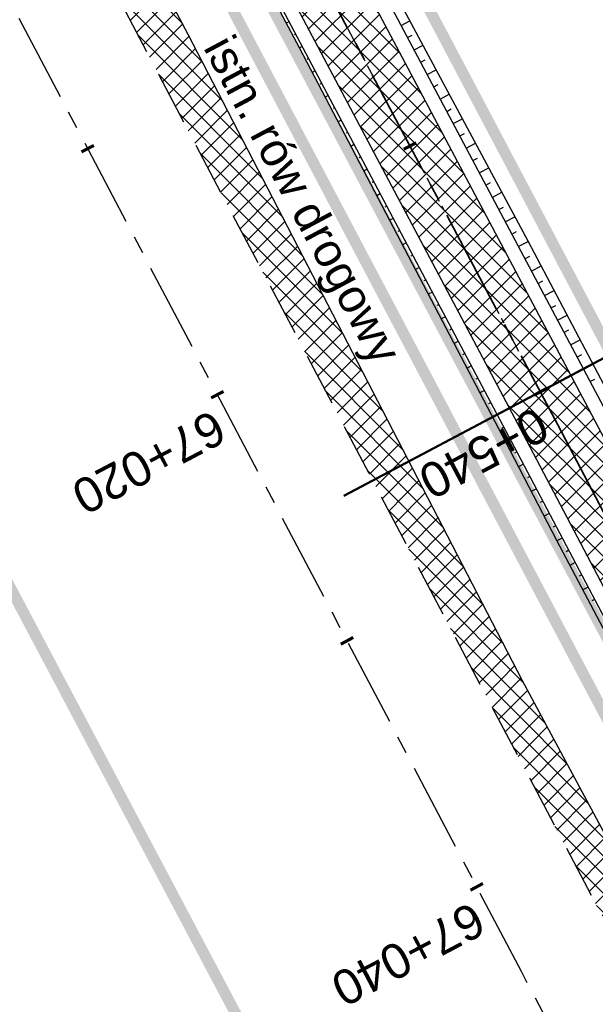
# Model space of a CAD drawing. Header units: metres. Extents: x 7529682 to 7533711, y 5721195 to 5727842.
# Tile 204 of 232: x 7529950 to 7529971, y 5727298 to 5727333. Entities that reach past the tile are written whole.
import ezdxf

# ---------------------------------------------------------------- set-up
doc = ezdxf.new("R2010")
doc.units = ezdxf.units.M
for name, pattern in [('817-dzialki-09-05-04$0$HIDDEN', [0.375, 0.25, -0.125]), ('ACAD_ISO05W100', [33, 24, -3, 0, -3, 0, -3]), ('CENTER', [50.800000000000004, 31.75, -6.35, 6.35, -6.35]), ('CENTER2', [28.575000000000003, 19.05, -3.175, 3.175, -3.175]), ('HIDDEN', [9.524999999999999, 6.35, -3.175])]:
    doc.linetypes.add(name, pattern=pattern)
for name, color, linetype in [('C-DROGI-SYTUACJA', 7, 'Continuous'), ('C-DROGI-SYTUACJA-ETYKIETY', 7, 'Continuous'), ('D-hatch-pobocza', 131, 'Continuous'), ('D-pobocza', 60, 'Continuous'), ('D-rowy', 160, 'Continuous'), ('D-skarpa', 2, 'Continuous'), ('D-skarpa-kreskowanie', 2, 'Continuous')]:
    doc.layers.add(name, color=color, linetype=linetype)
for name, color, linetype, lineweight, true_color in [('D-hatch-ciag-pieszo-rowerowy', 7, 'Continuous', 13, 0xff9f80), ('D-LR-etap-III', 7, '817-dzialki-09-05-04$0$HIDDEN', 50, 0x00008f), ('D-przekroje-pop', 7, 'Continuous', 50, 0x000099)]:
    doc.layers.add(name, color=color, linetype=linetype, lineweight=lineweight, true_color=true_color)
for name, color, linetype, lineweight in [('D-krawędzie', 3, 'Continuous', 30), ('D-obrzeża', 2, 'Continuous', 30), ('D-opisy', 2, 'Continuous', 30), ('D-oś', 10, 'CENTER', 30), ('D-pas-drogowy', 7, 'ACAD_ISO05W100', 50)]:
    doc.layers.add(name, color=color, linetype=linetype, lineweight=lineweight)
doc.layers.add('poprzeczki', color=7, linetype='Continuous', true_color=0x0000c7)
doc.styles.get("Standard").update_dxf_attribs({"font": 'arial.ttf'})
pattern_1 = [(45, (0, 0), (-0.3367596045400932, 0.3367596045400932), []), (135, (0, 0), (-0.3367596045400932, -0.3367596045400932), [])]

# ---------------------------------------------------------------- blocks, each defined once
blk = doc.blocks.new('AeccTickLine')
at = {"color": 0, "linetype": 'ByBlock', "lineweight": -2}
blk.add_line((0, 1), (-3.673819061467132e-16, -1), dxfattribs=at)

msp = doc.modelspace()

# ---------------------------------------------------------------- hatches: boundary and pattern name
at = {"layer": 'D-hatch-ciag-pieszo-rowerowy'}
h = msp.add_hatch(dxfattribs=at)
h.set_pattern_fill('ANSI37', color=256, scale=0.15, style=0)
h.set_pattern_definition(pattern_1)
h.paths.add_polyline_path([(7529994.11508678, 5727270.0391609), (7529996.408954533, 5727271.048217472), (7529995.888253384, 5727272.039619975), (7529987.333471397, 5727287.899702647), (7529970.790697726, 5727319.397850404), (7529945.389643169, 5727367.318233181), (7529919.647431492, 5727417.711194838), (7529903.693489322, 5727447.920977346), (7529879.893539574, 5727492.595202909), (7529862.564623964, 5727525.261605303), (7529859.535583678, 5727525.636840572), (7529877.686080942, 5727491.421690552), (7529901.484939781, 5727446.749512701), (7529917.428826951, 5727416.558769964), (7529943.171910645, 5727366.164101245), (7529968.579597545, 5727318.231206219), (7529985.12658502, 5727286.725035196), (7529993.681375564, 5727270.864936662)])
at = {"layer": 'D-hatch-pobocza'}
h = msp.add_hatch(dxfattribs=at)
h.set_pattern_fill('ANSI37', color=256, scale=0.15, style=0)
h.set_pattern_definition(pattern_1)
h.paths.add_polyline_path([(7529905.34, 5727429.09), (7529892.28, 5727453.58), (7529881.53, 5727473.69), (7529872.269999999, 5727491.4), (7529857.46, 5727519.14), (7529841.38, 5727549.79), (7529827.75, 5727575.78), (7529816.4, 5727596.89), (7529800.429999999, 5727627.4), (7529788.07, 5727650.98), (7529775.849999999, 5727673.83), (7529761.3, 5727701.31), (7529749.889999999, 5727722.83), (7529745.5, 5727731.66), (7529738.971069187, 5727744.084810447), (7529737.464618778, 5727743.315650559), (7529742.212649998, 5727734.301517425), (7529762.326041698, 5727696.273621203), (7529777.784920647, 5727667.006134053), (7529799.321516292, 5727626.300085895), (7529822.193292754, 5727583.155579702), (7529846.923978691, 5727536.347271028), (7529864.751945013, 5727502.662709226), (7529900.458527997, 5727434.964956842), (7529935.352393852, 5727369.308325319), (7529971.475882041, 5727300.786382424), (7529988.360755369, 5727268.841161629), (7529990.28, 5727268.6), (7529990.329092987, 5727268.617154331), (7529981.66, 5727284.96), (7529968.42, 5727309.6), (7529956.4, 5727332.85), (7529943.519999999, 5727357.04), (7529932.32, 5727378.32), (7529916.679999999, 5727408.01)])

# ---------------------------------------------------------------- linework, layer by layer
at = {"layer": 'C-DROGI-SYTUACJA', "color": 10, "linetype": 'CENTER2', "lineweight": 35, "ltscale": 0.2}
msp.add_lwpolyline([(7529714.300950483, 5727795.86512735), (7529735.168602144, 5727756.456040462, 0.0716576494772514), (7529738.528915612, 5727751.847762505), (7529739.732493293, 5727750.61426134, -0.07178523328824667), (7529743.097556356, 5727745.997008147), (7529747.739097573, 5727737.220568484), (7529774.913247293, 5727685.824910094), (7529793.854917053, 5727649.915480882), (7529812.379946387, 5727615.415072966), (7529837.756510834, 5727568.892090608), (7529857.658142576, 5727531.843343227), (7529878.789810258, 5727492.00844673), (7529902.589214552, 5727447.335245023), (7529918.538129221, 5727417.134982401), (7529944.280776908, 5727366.741167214), (7529969.685147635, 5727318.814528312), (7529986.230028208, 5727287.312368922), (7529994.784814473, 5727271.452278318), (7530014.918624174, 5727233.117987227)], format="xyb", dxfattribs=at)
at = {"layer": 'D-krawędzie', "linetype": 'HIDDEN', "ltscale": 0.3}
msp.add_lwpolyline([(7529737.464618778, 5727743.315650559), (7529742.212649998, 5727734.301517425), (7529762.326041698, 5727696.273621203), (7529777.784920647, 5727667.006134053), (7529799.321516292, 5727626.300085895), (7529822.193292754, 5727583.155579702), (7529846.923978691, 5727536.347271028), (7529864.751945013, 5727502.662709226), (7529900.458527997, 5727434.964956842), (7529935.352393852, 5727369.308325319), (7529971.475882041, 5727300.786382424), (7530006.701701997, 5727234.141132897)], dxfattribs=at)
at = {"layer": 'D-LR-etap-III', "ltscale": 10, "flags": 128}
msp.add_lwpolyline([(7531750.474471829, 5723895.103125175, 0.4, 0.4, 0), (7531750.505, 5723895.13, 0.4, 0.4, 0), (7531682.71, 5724022.92, 0.4, 0.4, 0), (7531619.177023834, 5724147.203692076, 0.4, 0.4, 0), (7531592.308960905, 5724198.48863389, 0.4, 0.4, 0), (7531553.263875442, 5724272.918564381, 0.4, 0.4, 0), (7531504.019999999, 5724366.79, 0.4, 0.4, 0), (7531482.09, 5724407.62, 0.4, 0.4, 0), (7531412.350402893, 5724541.182759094, 0.4, 0.4, 0), (7531388.463669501, 5724586.929768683, 0.4, 0.4, 0), (7531345.12, 5724669.94, 0.4, 0.4, 0), (7531127.66, 5725081.67, 0.4, 0.4, 0), (7531059.253139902, 5725211.040795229, 0.4, 0.4, 0), (7531008.007244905, 5725307.953830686, 0.4, 0.4, 0), (7530964.181635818, 5725390.835555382, 0.4, 0.4, 0), (7530914.557354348, 5725484.683561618, 0.4, 0.4, 0), (7530865.243241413, 5725577.493975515, 0.4, 0.4, 0), (7530840.085257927, 5725624.058651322, 0.4, 0.4, 0), (7530802.559525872, 5725694.924584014, 0.4, 0.4, 0), (7530755.54, 5725787.51, 0.4, 0.4, 0), (7530708.717810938, 5725876.303221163, 0.4, 0.4, 0), (7530695.12, 5725902.09, 0.4, 0.4, 0), (7530642.91397006, 5726001.07839487, 0.4, 0.4, 0), (7530634.934723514, 5726016.146615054, 0.4, 0.4, 0), (7530610.820000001, 5726061.929999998, 0.4, 0.4, 0), (7530610.820000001, 5726061.929999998, 0.4, 0.4, 0), (7530607.21, 5726063.51, 0.4, 0.4, 0), (7530597.42, 5726080.68, 0.4, 0.4, 0), (7530591.16, 5726088.44, 0.4, 0.4, 0), (7530581.28, 5726107.21, 0.4, 0.4, 0), (7530571.29, 5726130.56, 0.4, 0.4, 0), (7530549.554994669, 5726171.527317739, 0.4, 0.4, 0), (7530531.014309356, 5726206.473807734, 0.4, 0.4, 0), (7530516.461208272, 5726236.016618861, 0.4, 0.4, 0), (7530500.798929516, 5726266.141265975, 0.4, 0.4, 0), (7530491.349999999, 5726283.94, 0.4, 0.4, 0), (7530482.4, 5726303.41, 0.4, 0.4, 0), (7530482.4, 5726303.41, 0.4, 0.4, 0), (7530450.41, 5726357.28, 0.4, 0.4, 0), (7530397.759396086, 5726458.499907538, 0.4, 0.4, 0), (7530334.707815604, 5726583.664702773, 0.4, 0.4, 0), (7530303.939274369, 5726645.167943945, 0.4, 0.4, 0), (7530300.509779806, 5726651.777515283, 0.4, 0.4, 0), (7530289.213532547, 5726671.966724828, 0.4, 0.4, 0), (7530281.54, 5726685.57, 0.4, 0.4, 0), (7530261.37085633, 5726724.163374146, 0.4, 0.4, 0), (7530254.03, 5726738.21, 0.4, 0.4, 0), (7530197.219999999, 5726845.06, 0.4, 0.4, 0), (7530194.71, 5726849.15, 0.4, 0.4, 0), (7530195.92, 5726850.75, 0.4, 0.4, 0), (7530170.546669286, 5726892.961489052, 0.4, 0.4, 0), (7530143.174718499, 5726945.065838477, 0.4, 0.4, 0), (7530105.059999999, 5727018.32, 0.4, 0.4, 0), (7530100.059999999, 5727027.16, 0.4, 0.4, 0), (7530062.318670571, 5727099.625398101, 0.4, 0.4, 0), (7530015.378537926, 5727189.420463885, 0.4, 0.4, 0), (7529983.207960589, 5727250.206596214, 0.4, 0.4, 0), (7529953.284293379, 5727306.74720398, 0.4, 0.4, 0), (7529900.67053443, 5727406.15903814, 0.4, 0.4, 0), (7529890.630239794, 5727425.131178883, 0.4, 0.4, 0), (7529875.155383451, 5727454.426350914, 0.4, 0.4, 0), (7529857.560096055, 5727487.787346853, 0.4, 0.4, 0), (7529835.194401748, 5727530.19312405, 0.4, 0.4, 0), (7529811.740544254, 5727574.662079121, 0.4, 0.4, 0), (7529792.101859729, 5727611.922638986, 0.4, 0.4, 0), (7529768.066117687, 5727657.469613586, 0.4, 0.4, 0), (7529755.210566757, 5727682.131373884, 0.4, 0.4, 0), (7529753.309999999, 5727681.13, 0.4, 0.4, 0), (7529739.21, 5727707.77, 0.4, 0.4, 0), (7529735.394745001, 5727711.251990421, 0.4, 0.4, 0), (7529725.42, 5727730.2, 0.4, 0.4, 0), (7529723.55, 5727729.88, 0.4, 0.4, 0), (7529695.566668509, 5727782.932080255, 0.4, 0.4, 0), (7529717.67971874, 5727794.024357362, 0.4, 0.4, 0), (7529736.274870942, 5727758.647400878, 0.4, 0.4, 0), (7529736.274870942, 5727758.647400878, 0.4, 0.4, 0), (7529744.511003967, 5727750.406106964, 0.4, 0.4, 0), (7529744.511003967, 5727750.406106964, 0.4, 0.4, 0), (7529750.282568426, 5727738.549848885, 0.4, 0.4, 0), (7529777.108510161, 5727687.569424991, 0.4, 0.4, 0), (7529796.51537536, 5727651.329932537, 0.4, 0.4, 0), (7529814.937945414, 5727616.793170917, 0.4, 0.4, 0), (7529839.006722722, 5727572.303976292, 0.4, 0.4, 0), (7529860.617626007, 5727532.509108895, 0.4, 0.4, 0), (7529882.348967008, 5727491.504261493, 0.4, 0.4, 0), (7529904.865139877, 5727449.096370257, 0.4, 0.4, 0), (7529920.747384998, 5727418.884773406, 0.4, 0.4, 0), (7529946.676504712, 5727368.547487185, 0.4, 0.4, 0), (7529972.024701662, 5727320.573310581, 0.4, 0.4, 0), (7529987.740014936, 5727290.153392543, 0.4, 0.4, 0), (7529996.497385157, 5727273.661630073, 0.4, 0.4, 0), (7530017.541471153, 5727234.202689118, 0.4, 0.4, 0), (7530033.053657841, 5727204.864166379, 0.4, 0.4, 0), (7530051.622983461, 5727170.222745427, 0.4, 0.4, 0), (7530069.276612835, 5727137.015751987, 0.4, 0.4, 0), (7530089.385386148, 5727097.533639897, 0.4, 0.4, 0), (7530109.712512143, 5727060.746615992, 0.4, 0.4, 0), (7530136.769722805, 5727011.640131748, 0.4, 0.4, 0), (7530162.446686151, 5726962.743777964, 0.4, 0.4, 0), (7530187.674104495, 5726916.992101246, 0.4, 0.4, 0), (7530207.820739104, 5726879.335323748, 0.4, 0.4, 0), (7530230.625609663, 5726834.518686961, 0.4, 0.4, 0), (7530262.288093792, 5726776.61832811, 0.4, 0.4, 0), (7530277.509672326, 5726760.213143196, 0.4, 0.4, 0), (7530286.036865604, 5726744.106684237, 0.4, 0.4, 0), (7530288.097472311, 5726735.884066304, 0.4, 0.4, 0), (7530290.393870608, 5726725.046963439, 0.4, 0.4, 0), (7530296.17664807, 5726713.582980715, 0.4, 0.4, 0), (7530302.726195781, 5726701.18226779, 0.4, 0.4, 0), (7530325.685047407, 5726657.466383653, 0.4, 0.4, 0), (7530343.243978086, 5726623.648592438, 0.4, 0.4, 0), (7530360.229820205, 5726591.746871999, 0.4, 0.4, 0), (7530383.20855044, 5726548.059469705, 0.4, 0.4, 0), (7530406.017875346, 5726503.605514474, 0.4, 0.4, 0), (7530427.464919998, 5726462.620289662, 0.4, 0.4, 0), (7530447.9278544, 5726424.388014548, 0.4, 0.4, 0), (7530471.126878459, 5726379.920667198, 0.4, 0.4, 0), (7530490.501003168, 5726343.033350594, 0.4, 0.4, 0), (7530509.499458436, 5726306.733076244, 0.4, 0.4, 0), (7530529.890269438, 5726267.244072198, 0.4, 0.4, 0), (7530543.852446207, 5726238.990319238, 0.4, 0.4, 0), (7530554.808897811, 5726218.943990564, 0.4, 0.4, 0), (7530559.027108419, 5726212.223286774, 0.4, 0.4, 0), (7530563.060988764, 5726206.409670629, 0.4, 0.4, 0), (7530566.93354971, 5726200.463543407, 0.4, 0.4, 0), (7530569.771022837, 5726194.901501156, 0.4, 0.4, 0), (7530571.47319415, 5726191.282350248, 0.4, 0.4, 0), (7530572.839142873, 5726188.024533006, 0.4, 0.4, 0), (7530575.295071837, 5726182.034664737, 0.4, 0.4, 0), (7530579.736851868, 5726173.306070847, 0.4, 0.4, 0), (7530583.3, 5726167.41, 0.4, 0.4, 0), (7530593.4, 5726163.33, 0.4, 0.4, 0), (7530598.618375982, 5726155.264489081, 0.4, 0.4, 0), (7530608.258304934, 5726140.497132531, 0.4, 0.4, 0), (7530603.269999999, 5726136.83, 0.4, 0.4, 0), (7530606.53, 5726131.84, 0.4, 0.4, 0), (7530604.239057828, 5726124.21679044, 0.4, 0.4, 0), (7530605.847136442, 5726121.630127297, 0.4, 0.4, 0), (7530608.971611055, 5726116.164124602, 0.4, 0.4, 0), (7530618.114293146, 5726097.791111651, 0.4, 0.4, 0), (7530651.213125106, 5726034.959524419, 0.4, 0.4, 0), (7530670.243741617, 5725998.61095082, 0.4, 0.4, 0), (7530698.075474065, 5725945.952624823, 0.4, 0.4, 0), (7530716.505955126, 5725911.3051464, 0.4, 0.4, 0), (7530735.223454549, 5725875.667401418, 0.4, 0.4, 0), (7530752.504235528, 5725842.154920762, 0.4, 0.4, 0), (7530778.310652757, 5725793.501254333, 0.4, 0.4, 0), (7530797.499961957, 5725756.381811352, 0.4, 0.4, 0), (7530812.518974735, 5725728.28874362, 0.4, 0.4, 0), (7530820.039295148, 5725713.160404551, 0.4, 0.4, 0), (7530822.422446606, 5725710.193574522, 0.4, 0.4, 0), (7530833.154893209, 5725688.800634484, 0.4, 0.4, 0), (7530849.629354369, 5725656.158601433, 0.4, 0.4, 0), (7530867.98290276, 5725621.963939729, 0.4, 0.4, 0), (7530872.629809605, 5725612.88760475, 0.4, 0.4, 0), (7530880.354488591, 5725597.594500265, 0.4, 0.4, 0), (7530883.839446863, 5725593.389159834, 0.4, 0.4, 0), (7530891.782113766, 5725587.763349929, 0.4, 0.4, 0), (7530895.038670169, 5725584.280746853, 0.4, 0.4, 0), (7530897.033644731, 5725580.941110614, 0.4, 0.4, 0), (7530900.951646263, 5725579.945856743, 0.4, 0.4, 0), (7530904.80970798, 5725571.977328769, 0.4, 0.4, 0), (7530903.682362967, 5725568.566434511, 0.4, 0.4, 0), (7530908.900614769, 5725558.844845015, 0.4, 0.4, 0), (7530910.252030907, 5725545.671606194, 0.4, 0.4, 0), (7530912.872986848, 5725538.645543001, 0.4, 0.4, 0), (7530945.278171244, 5725478.464284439, 0.4, 0.4, 0), (7530959.692318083, 5725450.24628822, 0.4, 0.4, 0), (7531002.82670893, 5725368.192370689, 0.4, 0.4, 0), (7531044.703532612, 5725290.314293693, 0.4, 0.4, 0), (7531064.098839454, 5725253.212562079, 0.4, 0.4, 0), (7531083.010253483, 5725216.677517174, 0.4, 0.4, 0), (7531113.013137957, 5725158.465613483, 0.4, 0.4, 0), (7531137.364304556, 5725113.07076138, 0.4, 0.4, 0), (7531150.830830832, 5725086.711759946, 0.4, 0.4, 0), (7531159.745663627, 5725076.640848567, 0.4, 0.4, 0), (7531166.309999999, 5725074.58, 0.4, 0.4, 0), (7531172.29, 5725062.58, 0.4, 0.4, 0), (7531170.589828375, 5725055.605912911, 0.4, 0.4, 0), (7531173.732823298, 5725044.080706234, 0.4, 0.4, 0), (7531215.342008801, 5724964.859648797, 0.4, 0.4, 0), (7531238.054496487, 5724921.684649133, 0.4, 0.4, 0), (7531262.389821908, 5724875.282876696, 0.4, 0.4, 0), (7531295.587160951, 5724811.265731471, 0.4, 0.4, 0), (7531348.487908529, 5724712.362812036, 0.4, 0.4, 0), (7531363.740817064, 5724682.68394264, 0.4, 0.4, 0), (7531366.986905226, 5724675.865317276, 0.4, 0.4, 0), (7531382.541261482, 5724646.110625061, 0.4, 0.4, 0), (7531401.299165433, 5724610.874551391, 0.4, 0.4, 0), (7531428.964837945, 5724558.862274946, 0.4, 0.4, 0), (7531449.111202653, 5724520.397801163, 0.4, 0.4, 0), (7531477.292992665, 5724465.831467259, 0.4, 0.4, 0), (7531500.996290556, 5724421.112506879, 0.4, 0.4, 0), (7531512.121834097, 5724400.549045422, 0.4, 0.4, 0), (7531513.78163794, 5724396.757451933, 0.4, 0.4, 0), (7531526.32, 5724379.39, 0.4, 0.4, 0), (7531566.783642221, 5724302.73628205, 0.4, 0.4, 0), (7531578.579156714, 5724282.774819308, 0.4, 0.4, 0), (7531584.232619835, 5724273.111246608, 0.4, 0.4, 0), (7531590.109283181, 5724263.508189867, 0.4, 0.4, 0), (7531593.027899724, 5724258.771479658, 0.4, 0.4, 0), (7531595.711841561, 5724254.226824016, 0.4, 0.4, 0), (7531601.659976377, 5724243.898197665, 0.4, 0.4, 0), (7531606.097733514, 5724235.986407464, 0.4, 0.4, 0), (7531609.382207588, 5724230.799061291, 0.4, 0.4, 0), (7531611.580260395, 5724227.671180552, 0.4, 0.4, 0), (7531612.707802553, 5724225.86410867, 0.4, 0.4, 0), (7531618.665224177, 5724214.480919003, 0.4, 0.4, 0), (7531619.885522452, 5724212.333950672, 0.4, 0.4, 0), (7531620.931818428, 5724210.787064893, 0.4, 0.4, 0), (7531623.518605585, 5724207.111542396, 0.4, 0.4, 0), (7531626.143926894, 5724203.61306897, 0.4, 0.4, 0), (7531632.022984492, 5724196.485954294, 0.4, 0.4, 0), (7531653.949089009, 5724152.617641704, 0.4, 0.4, 0), (7531656.750690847, 5724143.103797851, 0.4, 0.4, 0), (7531659.61440691, 5724133.254504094, 0.4, 0.4, 0), (7531661.627147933, 5724128.646047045, 0.4, 0.4, 0.01093811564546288), (7531674.314987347, 5724101.43546424, 0.4, 0.4, 0), (7531685.137626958, 5724081.408252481, 0.4, 0.4, 0), (7531692.159945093, 5724066.277333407, 0.4, 0.4, 0), (7531699.662164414, 5724051.388120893, 0.4, 0.4, 0), (7531704.480624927, 5724040.808561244, 0.4, 0.4, 0), (7531704.480624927, 5724040.808561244, 0.4, 0.4, 0), (7531704.401251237, 5724037.368913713, 0.4, 0.4, 0), (7531720.383609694, 5724003.441317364, 0.4, 0.4, 0), (7531728.79890528, 5723986.206298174, 0.4, 0.4, 0), (7531733.237926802, 5723977.192631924, 0.4, 0.4, 0), (7531736.750027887, 5723969.505210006, 0.4, 0.4, 0), (7531737.336143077, 5723968.518916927, 0.4, 0.4, 0), (7531738.285051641, 5723967.699360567, 0.4, 0.4, 0), (7531742.180915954, 5723962.346428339, 0.4, 0.4, 0), (7531744.286141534, 5723958.615526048, 0.4, 0.4, 0), (7531755.393260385, 5723944.192617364, 0.4, 0.4, 0), (7531758.69, 5723936.76, 0.4, 0.4, 0), (7531780.08, 5723929.25, 0.4, 0.4, 0), (7531792.611989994, 5723906.337708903, 0.4, 0.4, 0), (7531792.611989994, 5723906.337708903, 0.4, 0.4, 0), (7531756.962094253, 5723883.055323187, 0.4, 0.4, 0), (7531750.46, 5723895.130000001, 0.4, 0.4, 0), (7531750.46, 5723895.130000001, 0, 0, 0)], format="xyseb", dxfattribs=at)
at = {"layer": 'D-obrzeża'}
for points in [[(7529996.407793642, 5727271.050427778), (7529995.888253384, 5727272.039619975), (7529987.333471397, 5727287.899702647), (7529970.790697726, 5727319.397850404), (7529945.389643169, 5727367.318233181), (7529919.647431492, 5727417.711194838), (7529903.693489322, 5727447.920977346), (7529879.893539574, 5727492.595202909), (7529858.760863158, 5727532.432000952), (7529838.855794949, 5727569.487145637), (7529813.479282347, 5727616.010032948), (7529794.958380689, 5727650.502753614), (7529776.018862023, 5727686.408104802), (7529748.844146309, 5727737.804834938), (7529744.118204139, 5727746.740863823, 0.071785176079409), (7529740.753143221, 5727751.358112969), (7529739.549339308, 5727752.591845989, -0.07165764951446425), (7529736.189025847, 5727757.200123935), (7529717.234917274, 5727792.995436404)], [(7530013.813315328, 5727232.534205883), (7529993.681375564, 5727270.864936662), (7529985.12658502, 5727286.725035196), (7529968.579597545, 5727318.231206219), (7529943.171910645, 5727366.164101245), (7529917.428826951, 5727416.558769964), (7529901.484939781, 5727446.749512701), (7529877.686080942, 5727491.421690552), (7529856.555421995, 5727531.254685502), (7529836.65722672, 5727568.297035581), (7529811.280610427, 5727614.820112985), (7529792.751453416, 5727649.32820815), (7529773.807632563, 5727685.241715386), (7529746.632590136, 5727736.639065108), (7529746.632590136, 5727736.639065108), (7529742.076904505, 5727745.253160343, 0.07178517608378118), (7529738.711843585, 5727749.870409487), (7529737.508491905, 5727751.103679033, -0.07165764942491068), (7529734.14817845, 5727755.711956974), (7529715.008102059, 5727791.858474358)]]:
    msp.add_lwpolyline(points, format="xyb", dxfattribs=at)
at = {"layer": 'D-oś', "ltscale": 0.1}
msp.add_lwpolyline([(7530003.607351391, 5727232.505591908), (7529968.380651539, 5727299.152506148), (7529932.259012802, 5727367.670940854), (7529897.365313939, 5727433.327258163), (7529861.65733063, 5727501.027665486), (7529843.82935013, 5727534.712256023), (7529819.099801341, 5727581.518412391), (7529796.227829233, 5727624.663290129), (7529774.690104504, 5727665.371474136), (7529759.232144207, 5727694.637223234), (7529739.11997146, 5727732.662816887), (7529700.238234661, 5727806.043346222)], dxfattribs=at)
at = {"layer": 'D-oś', "ltscale": 0.03}
msp.add_lwpolyline([(7529714.300950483, 5727795.86512735), (7529735.168602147, 5727756.456040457, 0.07165764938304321), (7529738.5289156, 5727751.847762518), (7529739.732493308, 5727750.614261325, -0.07178523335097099), (7529743.097556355, 5727745.99700815), (7529747.739097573, 5727737.220568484), (7529774.913247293, 5727685.824910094), (7529793.854917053, 5727649.915480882), (7529812.379946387, 5727615.415072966), (7529837.756510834, 5727568.892090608), (7529857.658142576, 5727531.843343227), (7529878.789810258, 5727492.00844673), (7529902.589214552, 5727447.335245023), (7529918.538129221, 5727417.134982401), (7529944.280776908, 5727366.741167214), (7529969.685147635, 5727318.814528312), (7529986.230028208, 5727287.312368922), (7529994.784814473, 5727271.452278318), (7530014.918624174, 5727233.117987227)], format="xyb", dxfattribs=at)
at = {"layer": 'D-pas-drogowy', "ltscale": 0.2, "flags": 128}
msp.add_lwpolyline([(7531633.018560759, 5724182.834272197, 0.4, 0.4, 0), (7531617.558899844, 5724211.608162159, 0.4, 0.4, 0), (7531566.783642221, 5724302.73628205, 0.4, 0.4, 0), (7531538.419082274, 5724356.469679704, 0.4, 0.4, 0), (7531526.32, 5724379.39, 0.4, 0.4, 0), (7531516.102085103, 5724393.607319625, 0.4, 0.4, 0.001485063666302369), (7531513.78037409, 5724396.837773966, 0.4, 0.4, 0), (7531501.87, 5724413.41, 0.4, 0.4, 0), (7531474.926107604, 5724464.507896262, 0.4, 0.4, 0), (7531446.200436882, 5724518.992313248, 0.4, 0.4, 0), (7531424.962185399, 5724559.262257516, 0.4, 0.4, 0), (7531398.444460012, 5724609.565801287, 0.4, 0.4, 0), (7531379.647455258, 5724645.216004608, 0.4, 0.4, 0), (7531365.23, 5724672.56, 0.4, 0.4, 0), (7531341.305752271, 5724717.915356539, 0.4, 0.4, 0), (7531312.899996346, 5724771.788898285, 0.4, 0.4, 0), (7531292.590923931, 5724810.306502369, 0.4, 0.4, 0), (7531259.391619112, 5724873.271351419, 0.4, 0.4, 0), (7531233.740401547, 5724921.922582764, 0.4, 0.4, 0), (7531203.072738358, 5724980.092044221, 0.4, 0.4, 0), (7531173.471398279, 5725036.225177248, 0.4, 0.4, 0), (7531168.269999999, 5725046.09, 0.4, 0.4, 0), (7531172.29, 5725062.58, 0.4, 0.4, 0), (7531166.309999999, 5725074.58, 0.4, 0.4, 0), (7531150.32, 5725079.6, 0.4, 0.4, 0), (7531141.5, 5725096.43, 0.4, 0.4, 0), (7531109.311735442, 5725157.814415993, 0.4, 0.4, 0), (7531086.641300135, 5725201.047918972, 0.4, 0.4, 0), (7531059.198258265, 5725253.383662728, 0.4, 0.4, 0), (7531028.206828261, 5725312.48946212, 0.4, 0.4, 0), (7530999.104694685, 5725367.990143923, 0.4, 0.4, 0), (7530956.247527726, 5725449.724815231, 0.4, 0.4, 0), (7530924.397774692, 5725510.463768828, 0.4, 0.4, 0), (7530897.509999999, 5725561.74, 0.4, 0.4, 0), (7530894.46, 5725566.14, 0.4, 0.4, 0), (7530892.16, 5725570.49, 0.4, 0.4, 0), (7530869.362688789, 5725613.307018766, 0.4, 0.4, 0), (7530861.693971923, 5725627.704613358, 0.4, 0.4, 0), (7530852.74, 5725644.52, 0.4, 0.4, 0), (7530831.509999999, 5725684.2, 0.4, 0.4, 0), (7530811.13, 5725722.52, 0.4, 0.4, 0), (7530792.3476413, 5725757.940652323, 0.4, 0.4, 0), (7530768.03, 5725803.8, 0.4, 0.4, 0), (7530748.768542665, 5725840.178507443, 0.4, 0.4, 0), (7530727.7, 5725879.97, 0.4, 0.4, 0), (7530712.0981582, 5725909.54523909, 0.4, 0.4, 0), (7530693.644105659, 5725944.645156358, 0.4, 0.4, 0), (7530665.702224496, 5725997.538976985, 0.4, 0.4, 0), (7530641.759999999, 5726042.88, 0.4, 0.4, 0), (7530616.5, 5726091.48, 0.4, 0.4, 0), (7530604.628439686, 5726114.319880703, 0.4, 0.4, -0.007762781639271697), (7530602.5, 5726118.43, 0.4, 0.4, 0), (7530603.992037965, 5726123.394821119, 0.4, 0.4, 0), (7530606.53, 5726131.84, 0.4, 0.4, 0), (7530603.269999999, 5726136.83, 0.4, 0.4, 0), (7530593.775620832, 5726151.368713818, 0.4, 0.4, 0), (7530590.202637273, 5726156.84001263, 0.4, 0.4, 0), (7530583.3, 5726167.41, 0.4, 0.4, 0), (7530580.578343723, 5726170.427567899, 0.4, 0.4, 0), (7530575.849999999, 5726175.67, 0.4, 0.4, 0), (7530569.009999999, 5726186.66, 0.4, 0.4, 0), (7530562.555322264, 5726199.189409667, 0.4, 0.4, 0), (7530555.67, 5726211.39, 0.4, 0.4, 0), (7530548.29, 5726224.23, 0.4, 0.4, 0), (7530540.58, 5726237.71, 0.4, 0.4, 0), (7530532.679999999, 5726252.65, 0.4, 0.4, 0), (7530524.059999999, 5726269.35, 0.4, 0.4, 0), (7530502.82, 5726309.91, 0.4, 0.4, 0), (7530488.83, 5726336.63, 0.4, 0.4, 0), (7530466.03, 5726380.16, 0.4, 0.4, 0), (7530438.469999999, 5726432.77, 0.4, 0.4, 0), (7530424.53, 5726459.09, 0.4, 0.4, 0), (7530401.63, 5726502.97, 0.4, 0.4, 0), (7530383.38, 5726538.06, 0.4, 0.4, 0), (7530353.969999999, 5726593.52, 0.4, 0.4, 0), (7530338.469999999, 5726622.74, 0.4, 0.4, 0), (7530322.009999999, 5726653.88, 0.4, 0.4, 0), (7530297.54, 5726700.33, 0.4, 0.4, 0), (7530287.38, 5726719.6, 0.4, 0.4, 0), (7530285.94993921, 5726722.315508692, 0.4, 0.4, 0), (7530280.259999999, 5726733.12, 0.4, 0.4, 0), (7530266.73, 5726758.74, 0.4, 0.4, 0), (7530260.42, 5726770.47, 0.4, 0.4, 0), (7530253.25, 5726783.82, 0.4, 0.4, 0), (7530244.95, 5726799.33, 0.4, 0.4, 0), (7530239.389999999, 5726808.49, 0.4, 0.4, 0), (7530238.29, 5726807.9, 0.4, 0.4, 0), (7530218.11, 5726850.67, 0.4, 0.4, 0), (7530175.906646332, 5726928.168028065, 0.4, 0.4, 0), (7530096.679999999, 5727076.15, 0.4, 0.4, 0), (7530094.679999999, 5727079.89, 0.4, 0.4, 0), (7530064.59693469, 5727135.522637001, 0.4, 0.4, 0), (7530046.730970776, 5727168.8921561, 0.4, 0.4, 0), (7530025.803045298, 5727208.461374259, 0.4, 0.4, 0), (7530012.846501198, 5727232.979315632, 0.4, 0.4, 0), (7529994.15, 5727268.45, 0.4, 0.4, 0), (7529981.670868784, 5727291.93018666, 0.4, 0.4, 0), (7529949.889999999, 5727351.73, 0.4, 0.4, 0), (7529924.75, 5727399.03, 0.4, 0.4, 0), (7529915.515824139, 5727417.099754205, 0.4, 0.4, 0), (7529885.83, 5727475.19, 0.4, 0.4, 0), (7529862.559999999, 5727519.97, 0.4, 0.4, 0), (7529852.984923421, 5727538.191086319, 0.4, 0.4, 0), (7529836.513084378, 5727569.51130111, 0.4, 0.4, 0), (7529815.36890814, 5727609.140983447, 0.4, 0.4, 0), (7529792.795203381, 5727651.247499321, 0.4, 0.4, 0), (7529774.199114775, 5727685.858348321, 0.4, 0.4, 0), (7529746.966026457, 5727736.059440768, 0.4, 0.4, 0), (7529733.92, 5727757.62, 0.4, 0.4, 0), (7529708.607472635, 5727806.388536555, 0.4, 0.4, 0), (7529688.491967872, 5727796.344621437, 0.4, 0.4, 0), (7529723.55, 5727729.88, 0.4, 0.4, 0), (7529725.42, 5727730.2, 0.4, 0.4, 0), (7529735.38, 5727711.28, 0.4, 0.4, 0), (7529739.21, 5727707.77, 0.4, 0.4, 0), (7529753.309999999, 5727681.13, 0.4, 0.4, 0), (7529755.178396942, 5727682.114424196, 0.4, 0.4, 0), (7529792.101859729, 5727611.922638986, 0.4, 0.4, 0), (7529811.740544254, 5727574.662079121, 0.4, 0.4, 0), (7529835.194401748, 5727530.19312405, 0.4, 0.4, 0), (7529857.560096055, 5727487.787346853, 0.4, 0.4, 0), (7529875.155383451, 5727454.426350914, 0.4, 0.4, 0), (7529890.630239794, 5727425.131178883, 0.4, 0.4, 0), (7529900.67053443, 5727406.15903814, 0.4, 0.4, 0), (7529953.284293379, 5727306.74720398, 0.4, 0.4, 0), (7529983.207960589, 5727250.206596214, 0.4, 0.4, 0), (7530015.378537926, 5727189.420463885, 0.4, 0.4, 0), (7530062.318670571, 5727099.625398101, 0.4, 0.4, 0), (7530100.059999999, 5727027.16, 0.4, 0.4, 0), (7530105.059999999, 5727018.32, 0.4, 0.4, 0), (7530143.174718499, 5726945.065838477, 0.4, 0.4, 0), (7530170.546669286, 5726892.961489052, 0.4, 0.4, 0), (7530195.92, 5726850.75, 0.4, 0.4, 0), (7530194.71, 5726849.15, 0.4, 0.4, 0), (7530197.219999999, 5726845.06, 0.4, 0.4, 0), (7530254.03, 5726738.21, 0.4, 0.4, 0), (7530261.37085633, 5726724.163374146, 0.4, 0.4, 0), (7530281.54, 5726685.57, 0.4, 0.4, 0), (7530289.213532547, 5726671.966724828, 0.4, 0.4, 0), (7530300.509779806, 5726651.777515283, 0.4, 0.4, 0), (7530303.939274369, 5726645.167943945, 0.4, 0.4, 0), (7530334.707815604, 5726583.664702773, 0.4, 0.4, 0), (7530397.759396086, 5726458.499907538, 0.4, 0.4, 0), (7530450.41, 5726357.28, 0.4, 0.4, 0), (7530482.4, 5726303.41, 0.4, 0.4, 0), (7530483.687990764, 5726301.003383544, 0.4, 0.4, 0), (7530491.349999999, 5726283.94, 0.4, 0.4, 0), (7530512.67, 5726243.78, 0.4, 0.4, 0), (7530529.429999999, 5726209.46, 0.4, 0.4, 0), (7530571.29, 5726130.56, 0.4, 0.4, 0), (7530581.28, 5726107.21, 0.4, 0.4, 0), (7530591.16, 5726088.44, 0.4, 0.4, 0), (7530597.42, 5726080.68, 0.4, 0.4, 0), (7530607.21, 5726063.51, 0.4, 0.4, 0), (7530610.820000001, 5726061.929999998, 0.4, 0.4, 0), (7530634.934723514, 5726016.146615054, 0.4, 0.4, 0), (7530642.91397006, 5726001.07839487, 0.4, 0.4, 0), (7530695.12, 5725902.09, 0.4, 0.4, 0), (7530708.717810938, 5725876.303221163, 0.4, 0.4, 0), (7530755.54, 5725787.51, 0.4, 0.4, 0), (7530802.559525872, 5725694.924584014, 0.4, 0.4, 0), (7530840.085257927, 5725624.058651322, 0.4, 0.4, 0), (7530865.243241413, 5725577.493975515, 0.4, 0.4, 0), (7530914.557354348, 5725484.683561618, 0.4, 0.4, 0), (7530964.181635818, 5725390.835555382, 0.4, 0.4, 0), (7531008.007244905, 5725307.953830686, 0.4, 0.4, 0), (7531059.253139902, 5725211.040795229, 0.4, 0.4, 0), (7531127.66, 5725081.67, 0.4, 0.4, 0), (7531345.12, 5724669.94, 0.4, 0.4, 0), (7531388.463669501, 5724586.929768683, 0.4, 0.4, 0), (7531412.350402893, 5724541.182759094, 0.4, 0.4, 0), (7531482.09, 5724407.62, 0.4, 0.4, 0), (7531504.019999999, 5724366.79, 0.4, 0.4, 0), (7531519.374444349, 5724337.520497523, 0.4, 0.4, 0), (7531563.748815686, 5724252.931583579, 0.4, 0.4, 0), (7531602.175111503, 5724179.681224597, 0.4, 0.4, 0), (7531619.177023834, 5724147.203692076, 0.4, 0.4, 0), (7531625.038493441, 5724135.63500206, 0.4, 0.4, 0), (7531656.796442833, 5724073.31633882, 0.4, 0.4, 0), (7531675.12, 5724037.36, 0.4, 0.4, 0), (7531682.71, 5724022.92, 0.4, 0.4, 0), (7531705.565196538, 5723979.810545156, 0.4, 0.4, 0), (7531736.605941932, 5723921.261514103, 0.4, 0.4, 0), (7531750.46, 5723895.130000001, 0.4, 0.4, 0), (7531740.769999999, 5723886.56, 0.4, 0.4, 0), (7531732.86, 5723885, 0.4, 0.4, 0), (7531722.179999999, 5723887.77, 0.4, 0.4, 0), (7531729.87, 5723862.17, 0.4, 0.4, 0), (7531742.92, 5723861.93, 0.4, 0.4, 0), (7531763.71, 5723859.52, 0.4, 0.4, 0), (7531768.42, 5723854.12, 0.4, 0.4, 0), (7531787.42, 5723817.97, 0.4, 0.4, 0), (7531795.57, 5723809.82, 0.4, 0.4, 0), (7531816.346897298, 5723819.850397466, 0.4, 0.4, 0), (7531816.346897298, 5723819.850397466, 0.4, 0.4, 0), (7531805.059999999, 5723843.23, 0.4, 0.4, 0), (7531803.61, 5723886.23, 0.4, 0.4, 0), (7531803.61, 5723886.23, 0.4, 0.4, 0), (7531780.08, 5723929.25, 0.4, 0.4, 0), (7531758.69, 5723936.76, 0.4, 0.4, 0), (7531749.3590272, 5723946.412126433, 0.4, 0.4, 0), (7531742.71, 5723953.29, 0.4, 0.4, 0), (7531735.177368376, 5723967.877529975, 0.4, 0.4, 0), (7531722.37, 5723992.68, 0.4, 0.4, 0), (7531705.041669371, 5724030.885563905, 0.4, 0.4, 0), (7531699.469999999, 5724043.17, 0.4, 0.4, 0), (7531692.69, 5724058.11, 0.4, 0.4, 0), (7531679.672010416, 5724084.016803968, 0.4, 0.4, 0), (7531674.55, 5724094.21, 0.4, 0.4, 0), (7531666.633166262, 5724114.002855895, 0.4, 0.4, 0), (7531649, 5724153.82, 0.4, 0.4, 0), (7531641.49, 5724149.34, 0.4, 0.4, 0), (7531626.04, 5724179.34, 0.4, 0.4, 0), (7531633.03, 5724182.84, 0, 0, 0)], format="xyseb", dxfattribs=at)
at = {"layer": 'D-pobocza'}
for points in [[(7529719.961875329, 5727788.913979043), (7529736.630901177, 5727757.434102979, 0.07165764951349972), (7529739.907206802, 5727752.941031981), (7529741.111010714, 5727751.707298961, -0.07178517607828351), (7529744.560198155, 5727746.974618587), (7529749.286140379, 5727738.0385896), (7529776.460881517, 5727686.641811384), (7529795.399766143, 5727650.737662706), (7529813.919016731, 5727616.24801694), (7529839.295508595, 5727569.725167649), (7529859.20195139, 5727532.667464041), (7529880.3350313, 5727492.82990538), (7529904.135199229, 5727448.155270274), (7529920.0911524, 5727417.941679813), (7529945.833189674, 5727367.549059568), (7529971.232917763, 5727319.631179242), (7529987.774848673, 5727288.134636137), (7529996.329628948, 5727272.274556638), (7529996.866410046, 5727271.252538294)], [(7529718.045442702, 5727785.053908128), (7529733.70630312, 5727755.477977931, 0.07165764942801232), (7529737.150624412, 5727750.754493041), (7529738.35397609, 5727749.521223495, -0.07178517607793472), (7529741.634910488, 5727745.019405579), (7529746.19059612, 5727736.405310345), (7529773.365613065, 5727685.00800881), (7529792.310067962, 5727649.093299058), (7529810.840876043, 5727614.582128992), (7529836.217513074, 5727568.059013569), (7529856.114333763, 5727531.019222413), (7529877.244589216, 5727491.18698808), (7529901.043229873, 5727446.515219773), (7529916.985106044, 5727416.328284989), (7529942.728364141, 5727365.933274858), (7529968.137377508, 5727317.997877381), (7529984.685207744, 5727286.490101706), (7529993.24, 5727270.629999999), (7529993.656313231, 5727269.837349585)]]:
    msp.add_lwpolyline(points, format="xyb", dxfattribs=at)
at = {"layer": 'D-pobocza', "linetype": 'ByBlock'}
msp.add_lwpolyline([(7529990.329092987, 5727268.617154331), (7529981.66, 5727284.96), (7529968.42, 5727309.6), (7529956.4, 5727332.85), (7529943.519999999, 5727357.04), (7529932.32, 5727378.32), (7529916.679999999, 5727408.01), (7529905.34, 5727429.09), (7529892.28, 5727453.58), (7529881.53, 5727473.69), (7529872.269999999, 5727491.4), (7529857.46, 5727519.14), (7529841.38, 5727549.79), (7529827.75, 5727575.78), (7529816.4, 5727596.89), (7529800.429999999, 5727627.4), (7529788.07, 5727650.98), (7529775.849999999, 5727673.83), (7529761.3, 5727701.31), (7529749.889999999, 5727722.83), (7529745.5, 5727731.66), (7529738.971069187, 5727744.084810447), (7529737.464618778, 5727743.315650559)], dxfattribs=at)
at = {"layer": 'D-przekroje-pop'}
msp.add_lwpolyline([(7529973.475148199, 5727322.340493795), (7529969.057407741, 5727319.998791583), (7529961.989023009, 5727316.252068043)], dxfattribs=at)
at = {"layer": 'D-rowy', "linetype": 'HIDDEN', "ltscale": 0.1, "const_width": 0.4, "flags": 128}
msp.add_lwpolyline([(7530210.965394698, 5726857.16211251), (7530158.808792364, 5726954.519938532), (7530122.464669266, 5727022.753138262), (7530095.922217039, 5727072.858853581), (7530086.314342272, 5727091.113489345), (7530063.160349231, 5727134.708802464), (7530033.596430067, 5727190.758948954), (7530021.340025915, 5727213.675792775), (7530002.618519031, 5727249.035669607), (7529995.395546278, 5727262.502730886), (7529988.788851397, 5727275.205991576), (7529976.334113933, 5727299.005978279), (7529958.125259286, 5727333.487695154), (7529939.362448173, 5727369.129441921), (7529923.146313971, 5727399.734195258), (7529918.218542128, 5727408.984561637), (7529909.126483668, 5727427.527341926), (7529905.375875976, 5727434.673095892), (7529896.191914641, 5727451.151510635), (7529887.55708824, 5727467.230740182), (7529877.124171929, 5727486.656759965), (7529866.165565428, 5727506.778058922), (7529855.760289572, 5727526.176090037), (7529840.706671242, 5727554.897669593), (7529824.517708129, 5727585.588223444), (7529810.515313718, 5727612.292486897), (7529795.682036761, 5727640.076805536), (7529780.37897635, 5727668.689653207), (7529772.315107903, 5727684.077842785), (7529762.635420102, 5727702.446986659), (7529747.00719319, 5727732.117330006), (7529740.675640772, 5727744.953535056)], dxfattribs=at)
at = {"layer": 'D-skarpa', "linetype": 'Continuous'}
msp.add_lwpolyline([(7529921.897571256, 5727405.722313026), (7529934.782418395, 5727381.087629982), (7529937.055970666, 5727376.634433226), (7529942.541782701, 5727365.852837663), (7529943.91053654, 5727363.259258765), (7529945.765305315, 5727359.745885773), (7529946.2344994, 5727358.832115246), (7529948.588417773, 5727354.420850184), (7529958.042468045, 5727336.796132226), (7529960.38605096, 5727332.37938867), (7529967.965269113, 5727317.902875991), (7529969.647049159, 5727314.660841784), (7529971.983238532, 5727310.240165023), (7529974.306778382, 5727305.812844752), (7529976.510359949, 5727301.322522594), (7529982.708823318, 5727287.635026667), (7529983.50761774, 5727285.882563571), (7529985.03241153, 5727283.170214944), (7529989.933708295, 5727274.451964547), (7529991.458424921, 5727273.759870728), (7529993.239875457, 5727270.618952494), (7529993.260766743, 5727270.587547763), (7529993.633392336, 5727269.827759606)], dxfattribs=at)
msp.add_lwpolyline([(7529956.820470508, 5727347.466393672, 0.0001966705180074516), (7529963.887779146, 5727334.235542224), (7529966.252557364, 5727329.830033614), (7529968.610556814, 5727325.420931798), (7529971.576402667, 5727319.817021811), (7529973.268188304, 5727316.56265791), (7529975.564436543, 5727312.121004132), (7529977.803017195, 5727307.649063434), (7529980.081626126, 5727303.198145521), (7529982.365295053, 5727298.74988511), (7529984.695160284, 5727294.325886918), (7529987.026388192, 5727289.902604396), (7529987.894328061, 5727288.186456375), (7529989.307664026, 5727285.476246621), (7529991.717176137, 5727281.094932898), (7529994.685236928, 5727275.500383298), (7529996.363140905, 5727272.303612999), (7529996.398175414, 5727272.235367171), (7529998.722415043, 5727267.808414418)], format="xyb", dxfattribs=at)
at = {"layer": 'D-skarpa-kreskowanie', "linetype": 'Continuous'}
for p, q in [((7529960.025478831, 5727333.30138727, 107.6615421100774), (7529959.925067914, 5727333.248162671, 107.5857749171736)), ((7529964.054497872, 5727333.17363387, 107.798192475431), (7529964.368457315, 5727333.340053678, 107.5612877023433)), ((7529960.259649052, 5727332.859613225, 107.6632048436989), (7529960.209537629, 5727332.833050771, 107.6253922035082)), ((7529964.288668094, 5727332.731859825, 107.7998552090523), (7529964.446801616, 5727332.815681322, 107.6805321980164)), ((7529960.493819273, 5727332.417839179, 107.6648675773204), (7529960.393703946, 5727332.364771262, 107.5893234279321)), ((7529964.522838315, 5727332.290085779, 107.8015179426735), (7529964.841412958, 5727332.458951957, 107.5611306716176)), ((7529960.727989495, 5727331.976065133, 107.6665303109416), (7529960.67680535, 5727331.948934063, 107.6279082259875)), ((7529964.757008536, 5727331.848311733, 107.8031806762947), (7529964.917449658, 5727331.933356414, 107.6821164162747)), ((7529960.962159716, 5727331.534291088, 107.6681930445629), (7529960.857538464, 5727331.478834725, 107.5892488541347)), ((7529964.991178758, 5727331.406537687, 107.804843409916), (7529965.314368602, 5727331.577850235, 107.5609736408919)), ((7529961.196329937, 5727331.092517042, 107.6698557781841), (7529961.14289283, 5727331.064191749, 107.62953367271)), ((7529965.225348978, 5727330.964763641, 107.8065061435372), (7529965.388097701, 5727331.051031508, 107.6837006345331)), ((7529961.430500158, 5727330.650742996, 107.6715185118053), (7529961.321372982, 5727330.592898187, 107.5891742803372)), ((7529965.4595192, 5727330.522989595, 107.8081688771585), (7529965.787324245, 5727330.696748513, 107.560816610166)), ((7529961.66467038, 5727330.20896895, 107.6731812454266), (7529961.608980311, 5727330.179449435, 107.6311591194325)), ((7529965.693689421, 5727330.08121555, 107.8098316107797), (7529965.858745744, 5727330.168706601, 107.6852848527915)), ((7529961.898840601, 5727329.767194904, 107.6748439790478), (7529961.7852075, 5727329.70696165, 107.5890997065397)), ((7529965.927859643, 5727329.639441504, 107.811494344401), (7529966.260257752, 5727329.815635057, 107.5606762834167)), ((7529962.133010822, 5727329.325420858, 107.6765067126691), (7529962.07506779, 5727329.294707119, 107.632784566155)), ((7529966.162029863, 5727329.197667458, 107.8131570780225), (7529966.32904378, 5727329.286196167, 107.6871331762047)), ((7529962.367181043, 5727328.883646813, 107.6781694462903), (7529962.249042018, 5727328.821025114, 107.5890251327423)), ((7529966.396200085, 5727328.755893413, 107.814819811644), (7529966.731857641, 5727328.933814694, 107.5615422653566)), ((7529962.601351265, 5727328.441872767, 107.6798321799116), (7529962.541155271, 5727328.409964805, 107.6344100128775)), ((7529966.630370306, 5727328.314119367, 107.8164825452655), (7529966.799013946, 5727328.40351194, 107.6892289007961)), ((7529962.835521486, 5727328.000098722, 107.6814949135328), (7529962.712876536, 5727327.935088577, 107.5889505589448)), ((7529966.864540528, 5727327.872345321, 107.818145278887), (7529967.203457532, 5727328.05199433, 107.5624082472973)), ((7529963.069691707, 5727327.558324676, 107.6831576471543), (7529963.007242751, 5727327.525222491, 107.636035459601)), ((7529967.098710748, 5727327.430571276, 107.8198080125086), (7529967.268984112, 5727327.520827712, 107.6913246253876)), ((7529963.303861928, 5727327.11655063, 107.6848203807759), (7529963.176711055, 5727327.049152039, 107.5888759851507)), ((7529967.33288097, 5727326.98879723, 107.8214707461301), (7529967.675057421, 5727327.170173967, 107.5632742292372)), ((7529963.53803215, 5727326.674776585, 107.6864831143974), (7529963.473330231, 5727326.640480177, 107.6376609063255)), ((7529967.567051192, 5727326.547023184, 107.8231334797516), (7529967.738954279, 5727326.638143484, 107.6934203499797)), ((7529963.772202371, 5727326.233002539, 107.6881458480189), (7529963.640545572, 5727326.163215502, 107.5888014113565)), ((7529967.801221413, 5727326.105249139, 107.8247962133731), (7529968.14665731, 5727326.288353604, 107.5641402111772)), ((7529964.006372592, 5727325.791228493, 107.6898085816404), (7529963.939417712, 5727325.755737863, 107.6392863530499)), ((7529968.035391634, 5727325.663475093, 107.8264589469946), (7529968.208924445, 5727325.755459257, 107.6955160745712)), ((7529964.240542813, 5727325.349454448, 107.6914713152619), (7529964.104380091, 5727325.277278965, 107.5887268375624)), ((7529968.269561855, 5727325.221701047, 107.8281216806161), (7529968.618194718, 5727325.406500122, 107.5650533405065)), ((7529964.474713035, 5727324.907680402, 107.6931340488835), (7529964.405505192, 5727324.870995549, 107.6409117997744)), ((7529968.503732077, 5727324.779927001, 107.8297844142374), (7529968.677906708, 5727324.872251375, 107.6983572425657)), ((7529964.708883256, 5727324.465906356, 107.694796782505), (7529964.568214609, 5727324.391342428, 107.5886522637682)), ((7529968.737902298, 5727324.338152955, 107.8314471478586), (7529969.08596796, 5727324.522651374, 107.56880680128)), ((7529964.943053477, 5727324.02413231, 107.6964595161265), (7529964.871592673, 5727323.986253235, 107.6425372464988)), ((7529968.972072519, 5727323.89637891, 107.8331098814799), (7529969.14596355, 5727323.988552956, 107.7018967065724)), ((7529965.177223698, 5727323.582358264, 107.698122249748), (7529965.032049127, 5727323.505405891, 107.588577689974)), ((7529969.20624274, 5727323.454604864, 107.8347726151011), (7529969.553741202, 5727323.638802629, 107.5725602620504)), ((7529965.41139392, 5727323.140584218, 107.6997849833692), (7529965.337680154, 5727323.10151092, 107.6441626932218)), ((7529969.440412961, 5727323.012830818, 107.8364353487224), (7529969.614020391, 5727323.104854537, 107.7054361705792)), ((7529965.645564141, 5727322.698810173, 107.7014477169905), (7529965.495883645, 5727322.619469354, 107.5885031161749)), ((7529969.674583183, 5727322.571056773, 107.8380980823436), (7529970.021514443, 5727322.754953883, 107.5763137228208)), ((7529965.879734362, 5727322.257036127, 107.7031104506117), (7529965.803767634, 5727322.216768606, 107.6457881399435)), ((7529969.908753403, 5727322.129282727, 107.8397608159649), (7529970.082077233, 5727322.221156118, 107.7089756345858)), ((7529966.113904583, 5727321.815262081, 107.704773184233), (7529965.959718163, 5727321.733532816, 107.5884285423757)), ((7529970.142923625, 5727321.687508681, 107.8414235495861), (7529970.489287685, 5727321.871105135, 107.5800671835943)), ((7529966.348074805, 5727321.373488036, 107.7064359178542), (7529966.269855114, 5727321.332026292, 107.6474135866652)), ((7529970.377093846, 5727321.245734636, 107.8430862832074), (7529970.550134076, 5727321.3374577, 107.7125150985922)), ((7529966.582245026, 5727320.93171399, 107.7080986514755), (7529966.423552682, 5727320.847596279, 107.5883539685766)), ((7529970.611264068, 5727320.80396059, 107.8447490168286), (7529970.957060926, 5727320.987256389, 107.5838206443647)), ((7529966.816415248, 5727320.489939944, 107.7097613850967), (7529966.735942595, 5727320.447283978, 107.6490390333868)), ((7529970.845434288, 5727320.362186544, 107.84641175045), (7529971.018190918, 5727320.453759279, 107.7160545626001)), ((7529967.050585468, 5727320.048165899, 107.711424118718), (7529966.887387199, 5727319.961659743, 107.5882793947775)), ((7529967.28475569, 5727319.606391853, 107.7130868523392), (7529967.202030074, 5727319.562541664, 107.6506644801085)), ((7529967.518925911, 5727319.164617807, 107.7147495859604), (7529967.351221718, 5727319.075723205, 107.5882048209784)), ((7529967.753096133, 5727318.722843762, 107.7164123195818), (7529967.668117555, 5727318.67779935, 107.6522899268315)), ((7529967.987266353, 5727318.281069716, 107.7180750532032), (7529967.815056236, 5727318.189786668, 107.588130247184)), ((7529968.220842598, 5727317.838982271, 107.7197388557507), (7529968.133440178, 5727317.793078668, 107.6539182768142)), ((7529968.453326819, 5727317.396318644, 107.7214046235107), (7529968.27627755, 5727317.30333267, 107.5880737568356)), ((7529968.685811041, 5727316.953655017, 107.7230703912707), (7529968.596164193, 5727316.906572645, 107.6555601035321)), ((7529968.918295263, 5727316.51099139, 107.7247361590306), (7529968.736757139, 5727316.415647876, 107.5880258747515)), ((7529969.150779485, 5727316.068327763, 107.7264019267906), (7529969.058888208, 5727316.020066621, 107.65720193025)), ((7529969.383263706, 5727315.625664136, 107.7280676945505), (7529969.197236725, 5727315.527963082, 107.5879779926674)), ((7529969.615747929, 5727315.183000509, 107.7297334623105), (7529969.521612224, 5727315.133560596, 107.6588437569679)), ((7529969.848232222, 5727314.740336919, 107.7313990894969), (7529969.657872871, 5727314.640360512, 107.5880477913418)), ((7529970.080717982, 5727314.297674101, 107.7330618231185), (7529969.986104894, 5727314.247983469, 107.6618128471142)), ((7529970.313203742, 5727313.855011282, 107.7347245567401), (7529970.125110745, 5727313.756225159, 107.593079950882)), ((7529970.545689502, 5727313.412348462, 107.7363872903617), (7529970.452209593, 5727313.363252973, 107.665991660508)), ((7529970.778175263, 5727312.969685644, 107.7380500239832), (7529970.59234862, 5727312.872089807, 107.5981121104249)), ((7529971.010661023, 5727312.527022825, 107.7397127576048), (7529970.91831429, 5727312.478522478, 107.670170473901))]:
    msp.add_line(p, q, dxfattribs=at)

# ---------------------------------------------------------------- block references
at = {"layer": 'C-DROGI-SYTUACJA-ETYKIETY', "color": 2, "linetype": 'Continuous', "lineweight": 60, "xscale": 0.25, "yscale": 0.25, "zscale": 0.25, "rotation": 297.7973605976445}
for p in [(7529952.783760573, 5727328.737945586), (7529957.447219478, 5727319.891920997), (7529962.110678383, 5727311.045896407), (7529966.774137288, 5727302.199871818)]:
    msp.add_blockref('AeccTickLine', p, dxfattribs=at)
at = {"layer": 'poprzeczki', "color": 2, "linetype": 'Continuous', "lineweight": 60, "xscale": 0.25, "yscale": 0.25, "zscale": 0.25, "rotation": 297.9266248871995}
for p in [(7529964.374003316, 5727328.834272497), (7529969.057407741, 5727319.998791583)]:
    msp.add_blockref('AeccTickLine', p, dxfattribs=at)

# ---------------------------------------------------------------- texts
at = {"layer": 'C-DROGI-SYTUACJA-ETYKIETY', "color": 2}
for s, rotation, p in [('67+020', 207.7973605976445, (7529957.290373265, 5727319.385315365)), ('0+540', 207.9266248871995, (7529968.901704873, 5727319.491833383)), ('67+040', 207.7973605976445, (7529966.617291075, 5727301.693266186))]:
    msp.add_text(s, height=1.25, rotation=rotation, dxfattribs=at).set_placement(p)
at = {"layer": 'D-opisy'}
msp.add_text('istn. rów drogowy', height=1.2, rotation=298.1036514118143, dxfattribs=at).set_placement((7529956.921025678, 5727332.379934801))

doc.saveas('drawing.dxf')
